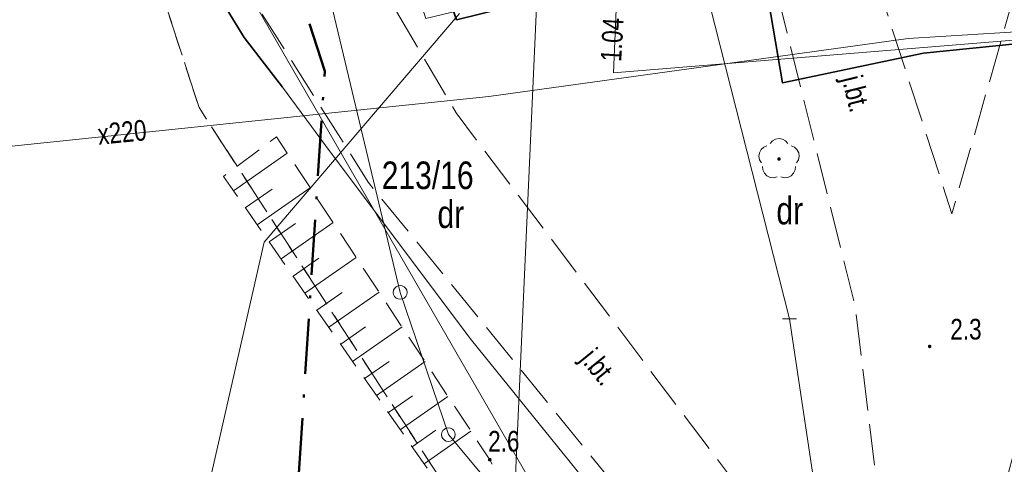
# Model space of a CAD drawing. Header units: metres. Extents: x 5450672 to 5451002, y 5973437 to 5973741.
# Tile 27 of 54: x 5450768 to 5450804, y 5973674 to 5973690. Entities that reach past the tile are written whole.
import ezdxf
from ezdxf.enums import TextEntityAlignment as Align

# ---------------------------------------------------------------- set-up
doc = ezdxf.new("R2010")
doc.units = ezdxf.units.M
for name, pattern in [('L_0_03', [1, 0.5, -0.5]), ('L_0_04', [1.5, 1, -0.5]), ('L_0_06', [2, 1.5, -0.5]), ('L_0_0E', [3.5, 2, -0.75, 0, -0.75])]:
    doc.linetypes.add(name, pattern=pattern)
for name, color, linetype, lineweight in [('GEPPGD', 7, 'CONTINUOUS', 18), ('GESDZI', 7, 'CONTINUOUS', 18), ('GESDZI_O', 7, 'CONTINUOUS', 18), ('GESKKL', 82, 'CONTINUOUS', 18), ('GESUZY', 96, 'CONTINUOUS', 18), ('GESUZY_O', 96, 'CONTINUOUS', 18), ('GSLKOG', 7, 'CONTINUOUS', 35), ('GSPRDL', 96, 'CONTINUOUS', 18), ('GSPWPN', 7, 'CONTINUOUS', 13), ('GSPWPN_O', 7, 'CONTINUOUS', 13), ('GSSKOA', 7, 'CONTINUOUS', 18), ('GSSKOA_O', 7, 'CONTINUOUS', 18), ('GSSZSN', 7, 'CONTINUOUS', 18), ('GULEPR', 1, 'CONTINUOUS', 18), ('GULLOB', 7, 'CONTINUOUS', 35), ('GULSPR', 7, 'CONTINUOUS', 18), ('GULTPR', 30, 'CONTINUOUS', 18), ('GULXPR', 7, 'CONTINUOUS', 18), ('GULXPR_O', 7, 'CONTINUOUS', 18), ('GUPPRZ_O', 7, 'CONTINUOUS', 18), ('GUPZCP', 7, 'CONTINUOUS', 18), ('zakres', 6, 'L_0_0E', 50)]:
    doc.layers.add(name, color=color, linetype=linetype, lineweight=lineweight)
doc.styles.add('Arial', font='Arial.ttf')

msp = doc.modelspace()

# ---------------------------------------------------------------- hatches: boundary and pattern name
at = {"layer": 'GSPRDL', "linetype": 'Continuous', "lineweight": 18, "true_color": 0x008000}
msp.add_hatch(color=96, dxfattribs=at).paths.add_polyline_path([(5450795.356, 5973685.267), (5450795.344, 5973685.274), (5450795.334, 5973685.284), (5450795.327, 5973685.296), (5450795.325, 5973685.31), (5450795.327, 5973685.324), (5450795.334, 5973685.336), (5450795.344, 5973685.346), (5450795.356, 5973685.353), (5450795.37, 5973685.355), (5450795.384, 5973685.353), (5450795.396, 5973685.346), (5450795.406, 5973685.336), (5450795.413, 5973685.324), (5450795.415, 5973685.31), (5450795.413, 5973685.296), (5450795.406, 5973685.284), (5450795.396, 5973685.274), (5450795.384, 5973685.267), (5450795.37, 5973685.265)])
at = {"layer": 'GSPWPN', "linetype": 'Continuous', "lineweight": 13, "true_color": 0x000000}
for points in [[(5450800.787, 5973678.532), (5450800.791, 5973678.543), (5450800.798, 5973678.552), (5450800.808, 5973678.559), (5450800.818, 5973678.563), (5450800.83, 5973678.565), (5450800.842, 5973678.563), (5450800.853, 5973678.559), (5450800.862, 5973678.552), (5450800.869, 5973678.543), (5450800.873, 5973678.532), (5450800.875, 5973678.52), (5450800.873, 5973678.508), (5450800.869, 5973678.497), (5450800.862, 5973678.488), (5450800.853, 5973678.481), (5450800.842, 5973678.477), (5450800.83, 5973678.475), (5450800.818, 5973678.477), (5450800.808, 5973678.481), (5450800.798, 5973678.488), (5450800.791, 5973678.497), (5450800.787, 5973678.508), (5450800.785, 5973678.52)], [(5450784.842, 5973674.426), (5450784.846, 5973674.436), (5450784.853, 5973674.446), (5450784.862, 5973674.453), (5450784.873, 5973674.457), (5450784.885, 5973674.459), (5450784.897, 5973674.457), (5450784.907, 5973674.453), (5450784.917, 5973674.446), (5450784.924, 5973674.436), (5450784.928, 5973674.426), (5450784.93, 5973674.414), (5450784.928, 5973674.402), (5450784.924, 5973674.391), (5450784.917, 5973674.382), (5450784.907, 5973674.375), (5450784.897, 5973674.371), (5450784.885, 5973674.369), (5450784.873, 5973674.371), (5450784.862, 5973674.375), (5450784.853, 5973674.382), (5450784.846, 5973674.391), (5450784.842, 5973674.402), (5450784.84, 5973674.414)]]:
    msp.add_hatch(color=18, dxfattribs=at).paths.add_polyline_path(points)

# ---------------------------------------------------------------- linework, layer by layer
at = {"layer": 'GEPPGD', "color": 7, "linetype": 'Continuous', "lineweight": 18, "flags": 128}
for points in [[(5450781.637, 5973680.727), (5450781.714, 5973680.715), (5450781.784, 5973680.68), (5450781.839, 5973680.624), (5450781.875, 5973680.555), (5450781.887, 5973680.477), (5450781.875, 5973680.4), (5450781.839, 5973680.33), (5450781.784, 5973680.275), (5450781.714, 5973680.24), (5450781.637, 5973680.227), (5450781.56, 5973680.24), (5450781.49, 5973680.275), (5450781.435, 5973680.33), (5450781.399, 5973680.4), (5450781.387, 5973680.477), (5450781.399, 5973680.555), (5450781.435, 5973680.624), (5450781.49, 5973680.68), (5450781.56, 5973680.715)], [(5450783.383, 5973675.575), (5450783.461, 5973675.562), (5450783.53, 5973675.527), (5450783.586, 5973675.471), (5450783.621, 5973675.402), (5450783.633, 5973675.325), (5450783.621, 5973675.247), (5450783.586, 5973675.178), (5450783.53, 5973675.122), (5450783.461, 5973675.087), (5450783.383, 5973675.075), (5450783.306, 5973675.087), (5450783.237, 5973675.122), (5450783.181, 5973675.178), (5450783.146, 5973675.247), (5450783.133, 5973675.325), (5450783.146, 5973675.402), (5450783.181, 5973675.471), (5450783.237, 5973675.527), (5450783.306, 5973675.562)]]:
    msp.add_lwpolyline(points, close=True, dxfattribs=at)
at = {"layer": 'GESDZI', "color": 7, "linetype": 'Continuous', "lineweight": 18, "flags": 128}
msp.add_lwpolyline([(5450785.758, 5973672.485), (5450783.383, 5973675.325), (5450781.637, 5973680.477), (5450773.976, 5973712.557), (5450775.164, 5973712.863), (5450782.567, 5973690.407), (5450786.601, 5973691.379)], close=True, dxfattribs=at)
for points in [[(5450781.637, 5973680.477), (5450773.976, 5973712.557)], [(5450807.476, 5973601.576), (5450808.863, 5973628.928), (5450819.16, 5973672.763), (5450819.437, 5973673.941), (5450818.977, 5973683.131), (5450807.358, 5973687.205), (5450804.975, 5973675.934), (5450802.7, 5973671.468), (5450799.364, 5973669.173), (5450794.971, 5973668.849), (5450790.95, 5973669.536), (5450786.49, 5973671.611), (5450785.758, 5973672.485), (5450786.601, 5973691.379), (5450800.075, 5973694.622), (5450865.818, 5973699.65)], [(5450783.383, 5973675.325), (5450781.637, 5973680.477)], [(5450785.758, 5973672.485), (5450783.383, 5973675.325)]]:
    msp.add_lwpolyline(points, dxfattribs=at)
at = {"layer": 'GESKKL', "color": 82, "linetype": 'L_0_06', "lineweight": 18, "flags": 128}
for points in [[(5450774.345, 5973687.174), (5450766.713, 5973710.682)], [(5450793.066, 5973658.391), (5450774.345, 5973687.174)]]:
    msp.add_lwpolyline(points, dxfattribs=at)
at = {"layer": 'GESUZY', "color": 96, "linetype": 'L_0_03', "lineweight": 18, "flags": 128}
for points in [[(5450774.345, 5973687.174), (5450766.713, 5973710.682)], [(5450766.713, 5973710.682), (5450774.345, 5973687.174)], [(5450793.066, 5973658.391), (5450774.345, 5973687.174)], [(5450774.345, 5973687.174), (5450793.066, 5973658.391)]]:
    msp.add_lwpolyline(points, dxfattribs=at)
at = {"layer": 'GSLKOG', "color": 7, "linetype": 'Continuous', "lineweight": 35, "flags": 128}
msp.add_lwpolyline([(5450794.18, 5973692.95), (5450783.68, 5973690.36), (5450775.794, 5973713.026)], dxfattribs=at)
at = {"layer": 'GSPRDL', "linetype": 'Continuous', "lineweight": 18, "flags": 128}
for points in [[(5450795.046, 5973685.873), (5450795.129, 5973685.973), (5450795.242, 5973686.037), (5450795.37, 5973686.06), (5450795.498, 5973686.037), (5450795.611, 5973685.973), (5450795.694, 5973685.873)], [(5450794.734, 5973685.176), (5450794.665, 5973685.286), (5450794.639, 5973685.413), (5450794.657, 5973685.542), (5450794.718, 5973685.657), (5450794.814, 5973685.744), (5450794.934, 5973685.792)], [(5450795.806, 5973685.792), (5450795.926, 5973685.744), (5450796.022, 5973685.657), (5450796.083, 5973685.542), (5450796.101, 5973685.413), (5450796.075, 5973685.286), (5450796.006, 5973685.176)], [(5450795.301, 5973684.664), (5450795.175, 5973684.632), (5450795.046, 5973684.646), (5450794.929, 5973684.703), (5450794.839, 5973684.797), (5450794.786, 5973684.915), (5450794.777, 5973685.045)], [(5450795.963, 5973685.045), (5450795.954, 5973684.915), (5450795.901, 5973684.797), (5450795.811, 5973684.703), (5450795.694, 5973684.646), (5450795.565, 5973684.632), (5450795.439, 5973684.664)]]:
    msp.add_lwpolyline(points, dxfattribs=at)
msp.add_lwpolyline([(5450795.356, 5973685.267), (5450795.344, 5973685.274), (5450795.334, 5973685.284), (5450795.327, 5973685.296), (5450795.325, 5973685.31), (5450795.327, 5973685.324), (5450795.334, 5973685.336), (5450795.344, 5973685.346), (5450795.356, 5973685.353), (5450795.37, 5973685.355), (5450795.384, 5973685.353), (5450795.396, 5973685.346), (5450795.406, 5973685.336), (5450795.413, 5973685.324), (5450795.415, 5973685.31), (5450795.413, 5973685.296), (5450795.406, 5973685.284), (5450795.396, 5973685.274), (5450795.384, 5973685.267), (5450795.37, 5973685.265)], close=True, dxfattribs=at)
at = {"layer": 'GSPWPN', "color": 7, "linetype": 'Continuous', "lineweight": 13, "flags": 128}
for points in [[(5450800.787, 5973678.532), (5450800.791, 5973678.543), (5450800.798, 5973678.552), (5450800.808, 5973678.559), (5450800.818, 5973678.563), (5450800.83, 5973678.565), (5450800.842, 5973678.563), (5450800.853, 5973678.559), (5450800.862, 5973678.552), (5450800.869, 5973678.543), (5450800.873, 5973678.532), (5450800.875, 5973678.52), (5450800.873, 5973678.508), (5450800.869, 5973678.497), (5450800.862, 5973678.488), (5450800.853, 5973678.481), (5450800.842, 5973678.477), (5450800.83, 5973678.475), (5450800.818, 5973678.477), (5450800.808, 5973678.481), (5450800.798, 5973678.488), (5450800.791, 5973678.497), (5450800.787, 5973678.508), (5450800.785, 5973678.52)], [(5450784.842, 5973674.426), (5450784.846, 5973674.436), (5450784.853, 5973674.446), (5450784.862, 5973674.453), (5450784.873, 5973674.457), (5450784.885, 5973674.459), (5450784.897, 5973674.457), (5450784.907, 5973674.453), (5450784.917, 5973674.446), (5450784.924, 5973674.436), (5450784.928, 5973674.426), (5450784.93, 5973674.414), (5450784.928, 5973674.402), (5450784.924, 5973674.391), (5450784.917, 5973674.382), (5450784.907, 5973674.375), (5450784.897, 5973674.371), (5450784.885, 5973674.369), (5450784.873, 5973674.371), (5450784.862, 5973674.375), (5450784.853, 5973674.382), (5450784.846, 5973674.391), (5450784.842, 5973674.402), (5450784.84, 5973674.414)]]:
    msp.add_lwpolyline(points, close=True, dxfattribs=at)
at = {"layer": 'GSSKOA', "color": 7, "linetype": 'L_0_06', "lineweight": 18, "flags": 128}
for points in [[(5450801.37, 5973633.37), (5450802.47, 5973667.55), (5450803.38, 5973672.81), (5450808.623, 5973692.305), (5450804.502, 5973693.415), (5450801.64, 5973683.33), (5450798.14, 5973694.15), (5450789.839, 5973716.651)], [(5450786.583, 5973715.811), (5450794.81, 5973693.34), (5450798.14, 5973679.92), (5450799.88, 5973665.48), (5450783.66, 5973686.99), (5450780.95, 5973691.59), (5450773.943, 5973712.548)], [(5450769.693, 5973711.451), (5450776.65, 5973690.54), (5450780.48, 5973684.47), (5450794.13, 5973667.7), (5450799.15, 5973659.56), (5450798.52, 5973633.75)]]:
    msp.add_lwpolyline(points, dxfattribs=at)
at = {"layer": 'GSSZSN', "color": 7, "linetype": 'L_0_04', "lineweight": 18, "flags": 128}
msp.add_lwpolyline([(5450792.512, 5973628.105), (5450791.758, 5973634.105), (5450791.156, 5973648.227), (5450788.768, 5973664.177), (5450783.012, 5973673.539), (5450775.23, 5973684.68), (5450777.15, 5973686.12), (5450784.885, 5973674.414), (5450790.173, 5973664.88), (5450792.278, 5973648.564), (5450792.915, 5973634.326)], close=True, dxfattribs=at)
at = {"layer": 'GSSZSN', "color": 7, "linetype": 'Continuous', "lineweight": 18, "flags": 128}
for points in [[(5450775.59, 5973684.165), (5450777.541, 5973685.528)], [(5450776.022, 5973683.546), (5450776.99, 5973684.222)], [(5450776.454, 5973682.927), (5450778.374, 5973684.268)], [(5450776.886, 5973682.309), (5450777.838, 5973682.973)], [(5450777.319, 5973681.69), (5450779.206, 5973683.008)], [(5450777.751, 5973681.071), (5450778.687, 5973681.724)], [(5450778.183, 5973680.452), (5450780.039, 5973681.748)], [(5450778.616, 5973679.833), (5450779.535, 5973680.476)], [(5450779.048, 5973679.214), (5450780.871, 5973680.488)], [(5450779.48, 5973678.596), (5450780.384, 5973679.227)], [(5450779.912, 5973677.977), (5450781.704, 5973679.228)], [(5450780.345, 5973677.358), (5450781.232, 5973677.978)], [(5450780.777, 5973676.739), (5450782.536, 5973677.968)], [(5450781.209, 5973676.12), (5450782.081, 5973676.729)], [(5450781.641, 5973675.501), (5450783.369, 5973676.708)], [(5450782.074, 5973674.883), (5450782.929, 5973675.48)], [(5450782.506, 5973674.264), (5450784.202, 5973675.448)]]:
    msp.add_lwpolyline(points, dxfattribs=at)
at = {"layer": 'GULEPR', "color": 1, "linetype": 'Continuous', "lineweight": 18, "flags": 128}
for points in [[(5450795.75, 5973679.515), (5450792.463, 5973692.477), (5450789.604, 5973701.22), (5450783.104, 5973714.913)], [(5450768.678, 5973711.189), (5450772.908, 5973696.938), (5450797.334, 5973654.63), (5450796.973, 5973644.046), (5450789.189, 5973562.645), (5450788.871, 5973556.523), (5450786.887, 5973531.878)], [(5450768.265, 5973711.083), (5450770.04, 5973704.26), (5450772.074, 5973698.115), (5450773.453, 5973694.642), (5450775.323, 5973690.783), (5450775.974, 5973689.711), (5450777.375, 5973687.92), (5450779.102, 5973685.568), (5450784.217, 5973678.749), (5450793.319, 5973667.502), (5450795.762, 5973663.869), (5450797.773, 5973661.055), (5450798.549, 5973659.436), (5450798.63, 5973658.678), (5450798.692, 5973654.358), (5450798.568, 5973647.412), (5450798.066, 5973640.755), (5450796.084, 5973613.559), (5450794.686, 5973596.112)], [(5450783.782, 5973690.582), (5450776.703, 5973682.299), (5450771, 5973657.238), (5450767.601, 5973641.225), (5450767.64, 5973631.352), (5450765.973, 5973618.5), (5450757.988, 5973594.495), (5450752.633, 5973579.027), (5450755.904, 5973569.456), (5450755.698, 5973557.286), (5450754.456, 5973551.309)], [(5450795.75, 5973679.515), (5450797.363, 5973668.806), (5450797.427, 5973659.464), (5450796.887, 5973636.48), (5450793.516, 5973599.651)]]:
    msp.add_lwpolyline(points, dxfattribs=at)
at = {"layer": 'GULLOB', "color": 7, "linetype": 'Continuous', "lineweight": 35, "flags": 128}
for points in [[(5450783.271, 5973714.956), (5450784.092, 5973713.619), (5450794.576, 5973693.467), (5450795.498, 5973688.071), (5450800.61, 5973689.155), (5450808.351, 5973689.934)], [(5450775.323, 5973690.783), (5450775.974, 5973689.711), (5450777.375, 5973687.92)]]:
    msp.add_lwpolyline(points, dxfattribs=at)
at = {"layer": 'GULSPR', "color": 7, "linetype": 'Continuous', "lineweight": 18, "flags": 128}
msp.add_lwpolyline([(5450794.686, 5973596.112), (5450796.084, 5973613.559), (5450798.066, 5973640.755), (5450798.568, 5973647.412), (5450798.692, 5973654.358), (5450798.63, 5973658.678), (5450798.549, 5973659.436), (5450797.773, 5973661.055), (5450795.762, 5973663.869), (5450793.319, 5973667.502), (5450784.217, 5973678.749), (5450779.102, 5973685.568), (5450777.375, 5973687.92), (5450775.974, 5973689.711), (5450775.323, 5973690.783), (5450773.453, 5973694.642), (5450772.074, 5973698.115), (5450770.04, 5973704.26), (5450768.265, 5973711.083)], dxfattribs=at)
at = {"layer": 'GULTPR', "color": 30, "linetype": 'Continuous', "lineweight": 18, "flags": 128}
msp.add_lwpolyline([(5450783.271, 5973714.956), (5450784.092, 5973713.619), (5450794.576, 5973693.467), (5450795.498, 5973688.071), (5450800.61, 5973689.155), (5450808.351, 5973689.934)], dxfattribs=at)
at = {"layer": 'GULXPR', "color": 7, "linetype": 'Continuous', "lineweight": 18, "flags": 128}
for points in [[(5450790.572, 5973716.841), (5450789.365, 5973688.438), (5450813.779, 5973690.427), (5450860.996, 5973695.421), (5450867.49, 5973696.085)], [(5450811.779, 5973690.411), (5450800.055, 5973689.68), (5450784.848, 5973687.581), (5450767.561, 5973685.773), (5450762.291, 5973709.54)]]:
    msp.add_lwpolyline(points, dxfattribs=at)
at = {"layer": 'GUPZCP', "color": 7, "linetype": 'Continuous', "lineweight": 18, "flags": 128}
msp.add_lwpolyline([(5450795.5, 5973679.515), (5450796, 5973679.515)], dxfattribs=at)
at = {"layer": 'zakres', "lineweight": 50, "flags": 128}
msp.add_lwpolyline([(5450792.1, 5973491.7), (5450753.5, 5973561.1), (5450752.8, 5973575), (5450772.7, 5973592), (5450778.9, 5973688.5), (5450775.2, 5973699.87), (5450898.93, 5973712.39), (5450985.09, 5973584.37), (5450835.61, 5973486.38), (5450845.88, 5973469.31), (5450818.84, 5973453.46), (5450791.19, 5973456.71)], close=True, dxfattribs=at)

# ---------------------------------------------------------------- texts
at = {"layer": 'GESDZI_O', "color": 7, "style": 'Arial', "width": 0.78}
msp.add_text('213/16', height=1, dxfattribs=at).set_placement((5450780.966, 5973685.222), align=Align.TOP_LEFT)
at = {"layer": 'GESUZY_O', "color": 96, "style": 'Arial', "width": 0.78}
for p in [(5450782.988, 5973683.815), (5450795.276, 5973683.945)]:
    msp.add_text('dr', height=1, dxfattribs=at).set_placement(p, align=Align.TOP_LEFT)
at = {"layer": 'GSPWPN_O', "color": 7, "style": 'Arial', "width": 0.78}
for s, p in [('2.3', (5450801.58, 5973679.52)), ('2.6', (5450784.824, 5973675.458))]:
    msp.add_text(s, height=0.75, dxfattribs=at).set_placement(p, align=Align.TOP_LEFT)
at = {"layer": 'GSSKOA_O', "color": 7, "style": 'Arial', "width": 0.78}
for rotation, p in [(283.9, (5450798.367, 5973688.413)), (309.1, (5450788.712, 5973678.53))]:
    msp.add_text('j.bt.', height=0.75, rotation=rotation, dxfattribs=at).set_placement(p, align=Align.TOP_LEFT)
at = {"layer": 'GULXPR_O', "color": 7, "style": 'Arial', "width": 0.78}
msp.add_text('x220', height=0.75, rotation=5.5, dxfattribs=at).set_placement((5450770.635, 5973686.574), align=Align.TOP_LEFT)
at = {"layer": 'GUPPRZ_O', "color": 7, "style": 'Arial', "width": 0.78}
msp.add_text('1.04', height=0.75, rotation=86.6, dxfattribs=at).set_placement((5450788.898, 5973688.866), align=Align.TOP_LEFT)

doc.saveas('drawing.dxf')
